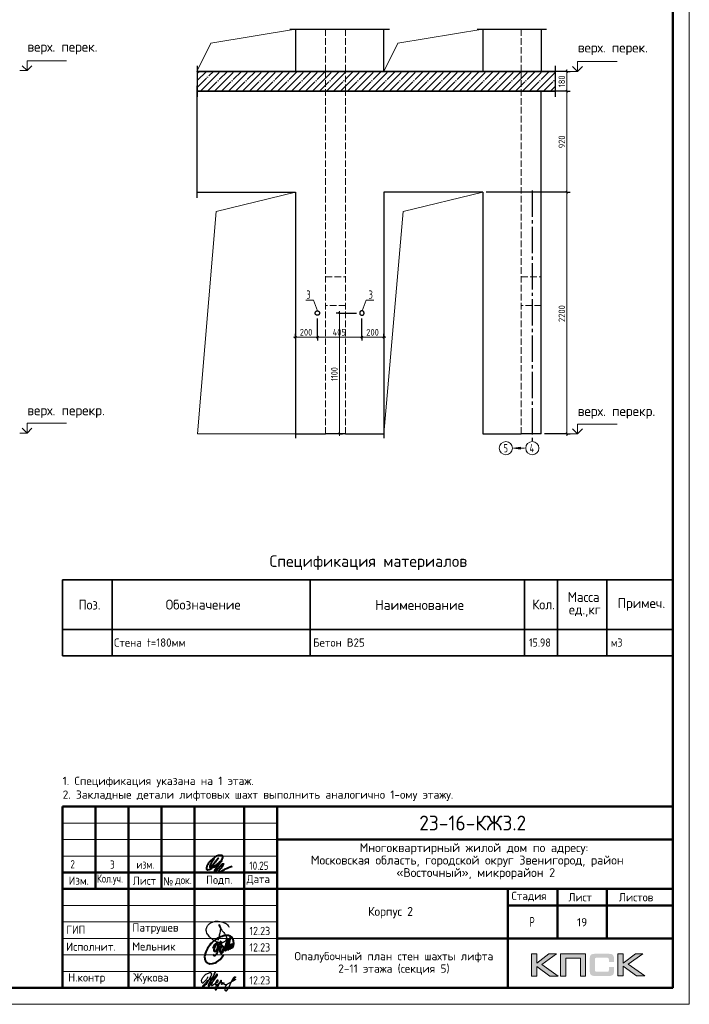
# Model space of a CAD drawing. Header units: millimetres. Extents: x -49773 to 2322955, y -3321 to 58485.
# Tile 227 of 256: x 985906 to 1006209, y -2463 to 27416. Entities that reach past the tile are written whole.
import ezdxf

# ---------------------------------------------------------------- set-up
doc = ezdxf.new("R2010")
doc.units = ezdxf.units.MM
for name, pattern in [('______11', [500, 400, -50, 0, -50]), ('______2', [270, 200, -70]), ('______5', [1100, 800, -100, 100, -100])]:
    doc.linetypes.add(name, pattern=pattern)
for name, color, linetype, lineweight in [('Standard', 7, 'Continuous', 25), ('Высотная отметки_ общее', 7, 'Continuous', 13), ('Основная', 7, 'Continuous', 40), ('Перекрытие_ общее', 7, 'Continuous', 35), ('Размерная линия_ общее_1', 7, 'Continuous', 13), ('Стена наружная_ Сайдинг', 7, 'Continuous', 35), ('Стена_ общее', 7, 'Continuous', 35)]:
    doc.layers.add(name, color=color, linetype=linetype, lineweight=lineweight)
doc.layers.add('Осевая линия_ общее', color=7, linetype='______5', lineweight=13, true_color=0xa0a0a0)
doc.styles.add('GOST 2.304-81', font='txt')
doc.styles.add('ISOCPEUR', font='txt')
doc.styles.add('Segoe UI Symbol', font='txt')

# ---------------------------------------------------------------- blocks, each defined once
blk = doc.blocks.new('яяя')
at = {"lineweight": 30}
for points in [[(345424, 110432), (345425, 110410), (345424, 110397), (345417, 110379), (345406, 110350), (345390, 110319), (345357, 110275), (345310, 110221), (345265, 110176), (345198, 110110), (345161, 110077), (345133, 110066), (345116, 110066), (345102, 110075), (345090, 110091), (345082, 110115), (345074, 110146), (345066, 110182), (345064, 110206), (345067, 110234), (345077, 110278), (345095, 110320), (345114, 110361), (345134, 110395), (345159, 110428), (345195, 110469), (345228, 110506), (345284, 110560), (345331, 110595), (345379, 110625), (345435, 110648), (345486, 110670), (345532, 110686), (345573, 110696), (345605, 110698), (345621, 110695), (345635, 110687), (345648, 110671), (345656, 110649), (345659, 110625), (345659, 110583), (345656, 110553), (345647, 110523), (345635, 110489), (345387, 110033), (345349, 109985), (345311, 109948), (345247, 109889), (345209, 109858), (345192, 109844), (345180, 109837), (345157, 109833), (345150, 109835), (345140, 109842), (345135, 109856), (345138, 109881), (345148, 109892), (345183, 109930), (345267, 110024), (345343, 110105), (345455, 110213), (345617, 110343), (345775, 110456), (345811, 110526), (345838, 110607), (345890, 110740), (345902, 110771), (345698, 110295), (345672, 110226), (345626, 110132), (345572, 110032), (345518, 109953), (345481, 109918), (345497, 110001), (345567, 110147), (345655, 110301), (345760, 110442)], [(345481, 109918), (345476, 109896), (345475, 109874), (345485, 109861), (345506, 109866), (345539, 109891), (345632, 109983), (345968, 110450), (346022, 110527), (346029, 110560), (346027, 110579), (346026, 110590), (346010, 110605), (345993, 110609), (345975, 110601), (345962, 110584), (345954, 110562), (345857, 110421), (345783, 110292), (345741, 110183), (345701, 110079), (345665, 109985), (345660, 109952), (345666, 109929), (345669, 109915), (345682, 109910), (345702, 109914), (345735, 109941), (345846, 110007), (346065, 110160), (346075, 110193), (346070, 110217), (346066, 110236), (346052, 110241), (346030, 110241), (346007, 110228), (345978, 110203), (345960, 110164), (345892, 110010), (345895, 109986), (345904, 109966), (345925, 109964), (345969, 109968), (346045, 110000), (346218, 110114), (346261, 110154), (346280, 110184), (346282, 110210), (346278, 110225), (346263, 110229), (346241, 110222), (346220, 110198), (346162, 110049), (345989, 109904), (345932, 109849), (345906, 109805), (345891, 109739), (345890, 109690), (345899, 109652), (345924, 109647), (345956, 109655), (345980, 109674), (346058, 109838), (346158, 110046), (346261, 110098), (346314, 110120), (346292, 110079), (346269, 110036), (346261, 110008), (346267, 109998), (346293, 109998), (346363, 110039), (346445, 110095), (346421, 110068), (346414, 110040), (346407, 110011), (346416, 109990), (346466, 109972), (346509, 109977), (346574, 109984), (347172, 110293)], [(346586, 109971), (346543, 109917), (346509, 109873), (346489, 109825), (346475, 109767), (346472, 109710), (346478, 109675), (346485, 109641), (346501, 109621), (346517, 109602), (346542, 109589), (346568, 109592), (346605, 109620), (346680, 109731), (346736, 109842), (346865, 110115), (346962, 110290), (346969, 110318), (346979, 110360), (347013, 110403), (347056, 110434), (347091, 110450), (347109, 110450), (347121, 110434), (347115, 110405), (347072, 110355), (347012, 110307), (346924, 110222)]]:
    blk.add_lwpolyline(points, dxfattribs=at)
blk = doc.blocks.new('Из_буфера32210')
at = {"color": 7, "lineweight": 25}
blk.add_lwpolyline([(357, 84), (386, 160), (399, 213), (405, 239), (412, 268), (420, 299), (427, 339), (434, 380), (437, 414), (438, 442), (436, 466), (430, 489), (425, 504), (417, 519), (409, 531), (405, 535), (403, 536), (400, 539), (394, 541), (387, 543), (383, 542), (379, 539), (377, 534), (377, 528), (379, 523), (438, 428), (470, 382), (484, 365), (504, 341), (528, 310), (551, 280), (562, 264), (575, 247), (582, 235), (589, 220), (599, 198), (606, 184), (610, 167), (611, 155), (612, 143), (611, 127), (609, 116), (603, 96), (596, 82), (588, 69), (579, 56), (563, 43), (551, 34), (539, 25), (524, 16), (511, 10), (494, 5), (481, 3), (456, 0), (432, 1), (415, 3), (396, 6), (375, 11), (355, 19), (336, 24), (310, 31), (293, 39), (269, 53), (243, 69), (223, 80), (202, 93), (180, 109), (152, 128), (126, 152), (98, 182), (77, 211), (52, 241), (32, 266), (20, 293), (8, 329), (3, 348), (1, 373), (0, 393), (1, 417), (6, 440), (13, 454), (20, 476), (26, 497), (38, 517), (47, 529), (60, 548), (75, 563), (95, 581), (115, 593), (135, 606), (161, 618), (187, 628), (213, 638), (251, 647), (282, 653), (319, 655), (353, 655), (384, 652), (418, 648), (460, 641), (503, 628), (544, 611), (579, 594), (611, 573), (639, 545), (666, 515), (679, 496), (694, 471)], dxfattribs=at)
blk = doc.blocks.new('Из_буфера5543')
at = {"layer": 'Основная'}
for points in [[(762, 497), (761, 475), (762, 458), (767, 452), (778, 451), (786, 456), (792, 470), (796, 479), (799, 485), (802, 495), (805, 507), (808, 516), (812, 533), (814, 535), (801, 505), (800, 490), (800, 477), (805, 470), (820, 476), (824, 483), (826, 494), (829, 504), (833, 526), (835, 530), (842, 548), (846, 564), (852, 580), (855, 593), (859, 605), (862, 610), (866, 617), (856, 574), (856, 555), (851, 540), (848, 519), (849, 504), (848, 495), (853, 493), (861, 496), (863, 501), (868, 518), (873, 541), (876, 550), (880, 574), (883, 591), (886, 612), (881, 686), (874, 707), (870, 726), (859, 756), (851, 767), (838, 790), (819, 809), (794, 828), (785, 830), (763, 839), (748, 848), (721, 853), (704, 855), (666, 856), (639, 856), (599, 849), (579, 842), (535, 829), (485, 816), (420, 783), (378, 759), (341, 732), (282, 688), (227, 640), (195, 610), (157, 566), (127, 518), (88, 464), (57, 403), (39, 361), (27, 325), (16, 296), (6, 253), (0, 203), (7, 156), (13, 124), (29, 84), (60, 48), (75, 35), (98, 20), (138, 4), (165, 0), (237, 4), (277, 13), (317, 25), (365, 46), (428, 93), (474, 130), (516, 180), (554, 236), (582, 281)], [(265, 457), (281, 514), (299, 558), (312, 579), (332, 604), (345, 612), (360, 622), (376, 623), (382, 623), (387, 620), (391, 616), (396, 603), (399, 595), (402, 580), (403, 561), (401, 532), (394, 489), (386, 464), (379, 450), (372, 431), (365, 419), (358, 406), (348, 395), (338, 381), (328, 373), (313, 368), (304, 368), (296, 375), (294, 382), (290, 395), (293, 410), (293, 423), (297, 453), (305, 480), (308, 489), (320, 515), (328, 532), (344, 563), (361, 581), (377, 600), (395, 620), (414, 636), (448, 646), (472, 651), (482, 649), (493, 639), (502, 619), (507, 608), (508, 574), (505, 541), (499, 519), (483, 494), (469, 476), (459, 470), (443, 469), (439, 469)], [(503, 678), (478, 638), (464, 604), (452, 565), (440, 538), (428, 496), (422, 475), (417, 459), (413, 438), (402, 411), (395, 387), (383, 357), (378, 335), (370, 322), (367, 317), (359, 302), (348, 280), (336, 260), (324, 251), (310, 240), (299, 237), (292, 237), (288, 239), (281, 248), (278, 254), (278, 272), (276, 276), (276, 280)], [(496, 377), (509, 373), (536, 381), (548, 392), (559, 405), (565, 424), (573, 446), (576, 461), (579, 481), (579, 496), (575, 512), (567, 526), (551, 531), (538, 533), (529, 527), (518, 519), (505, 506), (501, 498), (495, 491), (490, 482), (482, 466), (479, 458), (472, 435), (468, 429), (464, 416), (460, 401), (461, 392), (462, 373), (465, 356), (469, 345), (477, 337), (483, 324), (496, 316), (511, 315), (524, 318), (535, 326), (547, 340), (554, 347), (566, 364), (572, 374), (579, 385), (593, 419), (599, 436), (606, 452), (616, 479), (623, 504), (629, 521), (635, 533), (637, 542), (643, 556), (644, 557), (652, 576), (658, 592), (688, 673), (724, 750), (651, 489), (636, 412), (636, 406), (639, 402), (645, 401), (649, 402), (651, 406), (655, 416), (660, 420), (661, 427), (665, 436), (668, 446), (753, 720), (780, 779), (715, 511), (710, 476), (706, 424), (712, 420), (718, 419), (725, 426), (729, 430), (733, 436), (737, 445), (741, 458), (745, 471), (747, 484), (749, 488), (761, 511), (768, 534), (772, 548), (776, 561), (781, 570), (788, 582), (792, 587), (802, 594), (804, 592), (807, 589), (807, 579), (807, 575), (804, 562), (805, 556), (800, 541), (793, 526), (784, 512), (774, 498), (767, 491), (762, 486), (760, 488), (763, 507), (764, 513), (767, 525), (769, 537), (771, 545)]]:
    blk.add_lwpolyline(points, dxfattribs=at)

msp = doc.modelspace()

# ---------------------------------------------------------------- hatches: boundary and pattern name
h = msp.add_hatch(color=256)
h.paths.add_polyline_path([(1002181.6, -933.5), (1001954.1, -933.5), (1001582, -1213.6), (1001582, -933.5), (1001424.4, -933.5), (1001424.4, -1605.6), (1001582, -1605.6), (1001582, -1310.4), (1001984.5, -1605.6), (1002236.2, -1605.6), (1001735.6, -1250.2)])
h.paths.add_polyline_path([(1002464.4, -1060.1), (1002909.7, -1060.1), (1002909.7, -1605.6), (1003065.9, -1605.6), (1003065.9, -933.5), (1002899.3, -933.5), (1002308.1, -933.5), (1002308.1, -1092.6), (1002308.1, -1605.6), (1002464.4, -1605.6)])
h.paths.add_polyline_path([(1004204.1, -930.1), (1004046.5, -930.1), (1004046.5, -1602.9), (1004204.1, -1602.9), (1004204.1, -1306.9), (1004606.6, -1602.9), (1004858.2, -1602.9), (1004357.6, -1246.8), (1004803.6, -930.1), (1004576.8, -930.1), (1004204.1, -1210.1)])
msp.add_hatch(color=256).paths.add_polyline_path([(1003915.1, -1004.7), (1003913, -997.1), (1003910.2, -990.9), (1003906.8, -984.7), (1003903.3, -978.5), (1003899.9, -973.6), (1003895.7, -968.8), (1003891.6, -963.9), (1003887.4, -959.8), (1003881.9, -956.3), (1003876.4, -952.2), (1003870.1, -948.7), (1003863.2, -946), (1003856.3, -943.2), (1003848.7, -940.4), (1003841.1, -938.4), (1003823.1, -934.9), (1003803.8, -932.1), (1003782.3, -930.8), (1003758.8, -930.1), (1003357.8, -930.1), (1003334.2, -930.8), (1003313.5, -932.1), (1003293.4, -934.9), (1003276.2, -938.4), (1003267.9, -941.1), (1003260.3, -943.2), (1003253.3, -946), (1003247.1, -949.4), (1003240.9, -952.2), (1003234.7, -956.3), (1003229.8, -959.8), (1003225, -963.9), (1003220.8, -968.8), (1003217.4, -973.6), (1003213.2, -978.5), (1003209.8, -984.7), (1003207, -990.9), (1003204.2, -997.8), (1003201.5, -1004.7), (1003199.4, -1012.3), (1003195.9, -1028.9), (1003193.2, -1046.9), (1003191.1, -1067), (1003191.1, -1089.1), (1003191.1, -1443.1), (1003191.1, -1465.3), (1003193.2, -1485.3), (1003195.9, -1504), (1003199.4, -1520.6), (1003201.5, -1528.2), (1003204.2, -1535.1), (1003207, -1542), (1003209.8, -1548.2), (1003213.2, -1553.8), (1003217.4, -1559.3), (1003220.8, -1564.1), (1003225, -1569), (1003229.8, -1573.1), (1003235.4, -1576.6), (1003240.9, -1580), (1003247.1, -1583.5), (1003253.3, -1587), (1003260.9, -1589), (1003267.9, -1591.8), (1003276.2, -1593.9), (1003293.4, -1598), (1003313.5, -1600.1), (1003334.9, -1602.2), (1003357.8, -1602.9), (1003758.8, -1602.9), (1003782.3, -1602.2), (1003803.8, -1600.8), (1003823.1, -1598), (1003840.4, -1594.6), (1003848.7, -1591.8), (1003856.3, -1589.7), (1003863.2, -1587), (1003870.1, -1583.5), (1003876.4, -1580.7), (1003881.9, -1576.6), (1003887.4, -1573.1), (1003891.6, -1569), (1003895.7, -1564.8), (1003899.9, -1559.3), (1003903.3, -1554.5), (1003906.8, -1548.2), (1003910.2, -1542), (1003913, -1535.8), (1003915.1, -1528.2), (1003917.8, -1520.6), (1003921.3, -1504), (1003924.1, -1486), (1003925.4, -1465.3), (1003926.1, -1443.1), (1003926.1, -1331.8), (1003769.2, -1331.8), (1003769.2, -1422.4), (1003769.2, -1428.6), (1003768.5, -1434.8), (1003767.1, -1440.4), (1003765.7, -1445.9), (1003763.6, -1450.7), (1003761.6, -1454.9), (1003758.8, -1459), (1003755.3, -1462.5), (1003751.9, -1466), (1003747.7, -1468.7), (1003742.9, -1470.8), (1003738.1, -1472.9), (1003733.2, -1474.2), (1003727, -1474.9), (1003720.8, -1475.6), (1003714.6, -1476.3), (1003390.9, -1476.3), (1003385.4, -1475.6), (1003380.6, -1474.9), (1003376.4, -1472.9), (1003372.3, -1470.8), (1003368.1, -1468), (1003364.7, -1465.3), (1003361.2, -1461.8), (1003358.4, -1457.7), (1003355.7, -1453.5), (1003353.6, -1449.4), (1003351.5, -1444.5), (1003350.1, -1439.7), (1003348.1, -1430), (1003347.4, -1420.3), (1003347.4, -1097.4), (1003347.4, -1091.9), (1003348.1, -1086.3), (1003349.5, -1081.5), (1003350.8, -1076.7), (1003352.2, -1072.5), (1003354.3, -1069), (1003357.1, -1065.6), (1003359.8, -1062.1), (1003363.3, -1059.4), (1003366.7, -1056.6), (1003370.9, -1054.5), (1003375, -1053.1), (1003379.9, -1051.8), (1003384.7, -1051.1), (1003390.2, -1050.4), (1003395.8, -1050.4), (1003714.6, -1050.4), (1003720.8, -1050.4), (1003727, -1051.1), (1003732.5, -1052.5), (1003737.4, -1053.8), (1003742.2, -1055.9), (1003747, -1058), (1003751.2, -1061.4), (1003754.7, -1064.2), (1003758.1, -1068.4), (1003760.9, -1072.5), (1003763.6, -1076.7), (1003765.7, -1081.5), (1003767.1, -1086.3), (1003768.5, -1091.9), (1003769.2, -1098.1), (1003769.2, -1104.3), (1003769.2, -1178.3), (1003926.1, -1178.3), (1003926.1, -1089.1), (1003925.4, -1067), (1003924.1, -1046.9), (1003921.3, -1028.9), (1003917.2, -1012.3)])
at = {"layer": 'Осевая линия_ общее', "linetype": 'Continuous', "lineweight": 13, "transparency": 33554687}
msp.add_hatch(color=7, dxfattribs=at).paths.add_polyline_path([(1001091.7, 14443.2), (1000881.7, 14413.2), (1001091.7, 14383.2)])

# ---------------------------------------------------------------- linework, layer by layer
at = {"lineweight": 0}
for points in [[(1001424.4, -1605.6), (1001424.4, -933.5), (1001582, -933.5), (1001582, -1213.6), (1001954.1, -933.5), (1002181.6, -933.5), (1001735.6, -1250.2), (1002236.2, -1605.6), (1001984.5, -1605.6), (1001582, -1310.4), (1001582, -1605.6), (1001424.4, -1605.6)], [(1002464.4, -1605.6), (1002464.4, -1060.1), (1002909.7, -1060.1), (1002909.7, -1605.6), (1003065.9, -1605.6), (1003065.9, -933.5), (1002899.3, -933.5), (1002308.1, -933.5), (1002308.1, -1092.6), (1002308.1, -1605.6), (1002464.4, -1605.6)], [(1004046.5, -1602.9), (1004046.5, -930.1), (1004204.1, -930.1), (1004204.1, -1210.1), (1004576.8, -930.1), (1004803.6, -930.1), (1004357.6, -1246.8), (1004858.2, -1602.9), (1004606.6, -1602.9), (1004204.1, -1306.9), (1004204.1, -1602.9), (1004046.5, -1602.9)]]:
    msp.add_lwpolyline(points, close=True, dxfattribs=at)
at = {"layer": 'Standard', "color": 7, "linetype": 'Continuous', "lineweight": 25, "transparency": 33554687}
for p, q in [((994098.3, 27132.2), (995348.3, 27132.2)), ((995015, 27132.2), (995948.3, 27132.2)), ((995615, 27132.2), (997115, 27132.2)), ((999781.7, 27132.2), (1001281.7, 27132.2)), ((1000948.3, 27132.2), (1001881.7, 27132.2)), ((991285.9, 26013.2), (991285.9, 25079.9)), ((1002152.6, 25079.9), (1002152.6, 26013.2)), ((991285.9, 22013.2), (991285.9, 25413.2))]:
    msp.add_line(p, q, dxfattribs=at)
at = {"layer": 'Standard', "color": 253, "linetype": '______11', "lineweight": 13, "true_color": 0xababab, "transparency": 33554687}
for p, q in [((991285.9, 25778.6), (991353.8, 25846.5)), ((991285.9, 25354.4), (991778.1, 25846.5)), ((991602.3, 25246.5), (992202.3, 25846.5)), ((992026.6, 25246.5), (992626.6, 25846.5)), ((992450.9, 25246.5), (993050.9, 25846.5)), ((992875.1, 25246.5), (993475.1, 25846.5)), ((993299.4, 25246.5), (993899.4, 25846.5)), ((993723.7, 25246.5), (994323.7, 25846.5)), ((994147.9, 25246.5), (994747.9, 25846.5)), ((994572.2, 25246.5), (995172.2, 25846.5)), ((994996.5, 25246.5), (995596.5, 25846.5)), ((995420.7, 25246.5), (996020.7, 25846.5)), ((995845, 25246.5), (996445, 25846.5)), ((996269.2, 25246.5), (996869.3, 25846.5)), ((996693.5, 25246.5), (997293.5, 25846.5)), ((997117.8, 25246.5), (997717.8, 25846.5)), ((997542, 25246.5), (998142, 25846.5)), ((997966.3, 25246.5), (998566.3, 25846.5)), ((998390.6, 25246.5), (998990.6, 25846.5)), ((998814.8, 25246.5), (999414.8, 25846.5)), ((999239.1, 25246.5), (999839.1, 25846.5)), ((999663.4, 25246.5), (1000263.4, 25846.5)), ((1000087.6, 25246.5), (1000687.6, 25846.5)), ((1000511.9, 25246.5), (1001111.9, 25846.5)), ((1000936.1, 25246.5), (1001536.2, 25846.5)), ((1001360.4, 25246.5), (1001960.4, 25846.5)), ((1001784.7, 25246.5), (1002152.6, 25614.5))]:
    msp.add_line(p, q, dxfattribs=at)
at = {"layer": 'Standard', "color": 253, "linetype": '______5', "lineweight": 13, "true_color": 0xababab, "transparency": 33554687}
for p, q in [((991285.9, 25566.5), (991565.9, 25846.5)), ((991390.2, 25246.5), (991990.2, 25846.5)), ((991814.5, 25246.5), (992414.5, 25846.5)), ((992238.7, 25246.5), (992838.7, 25846.5)), ((992663, 25246.5), (993263, 25846.5)), ((993087.3, 25246.5), (993687.3, 25846.5)), ((993511.5, 25246.5), (994111.5, 25846.5)), ((993935.8, 25246.5), (994535.8, 25846.5)), ((994360.1, 25246.5), (994960.1, 25846.5)), ((994784.3, 25246.5), (995384.3, 25846.5)), ((995208.6, 25246.5), (995808.6, 25846.5)), ((995632.9, 25246.5), (996232.9, 25846.5)), ((996057.1, 25246.5), (996657.1, 25846.5)), ((996481.4, 25246.5), (997081.4, 25846.5)), ((996905.6, 25246.5), (997505.6, 25846.5)), ((997329.9, 25246.5), (997929.9, 25846.5)), ((997754.2, 25246.5), (998354.2, 25846.5)), ((998178.4, 25246.5), (998778.4, 25846.5)), ((998602.7, 25246.5), (999202.7, 25846.5)), ((999027, 25246.5), (999627, 25846.5)), ((999451.2, 25246.5), (1000051.2, 25846.5)), ((999875.5, 25246.5), (1000475.5, 25846.5)), ((1000299.8, 25246.5), (1000899.8, 25846.5)), ((1000724, 25246.5), (1001324, 25846.5)), ((1001148.3, 25246.5), (1001748.3, 25846.5)), ((1001572.5, 25246.5), (1002152.6, 25826.6)), ((1001996.8, 25246.5), (1002152.6, 25402.3))]:
    msp.add_line(p, q, dxfattribs=at)
at = {"layer": 'Standard', "color": 7, "linetype": 'Continuous', "lineweight": 35, "transparency": 33554687}
for p, q in [((1002152.6, 25846.5), (991285.9, 25846.5)), ((991285.9, 25246.5), (1002152.6, 25246.5)), ((987208.6, 10415.1), (1005708.6, 10415.1)), ((987208.6, 10415.1), (987208.6, 8915.1)), ((987208.6, 8915.1), (987208.6, 10415.1)), ((988708.6, 10415.1), (988708.6, 8915.1)), ((994708.6, 10415.1), (994708.6, 8915.1)), ((1001208.6, 10415.1), (1001208.6, 8915.1)), ((1002208.6, 10415.1), (1002208.6, 8915.1)), ((1003708.6, 10415.1), (1003708.6, 8915.1)), ((1005708.6, 10415.1), (1005708.6, 8915.1)), ((1005708.6, 8915.1), (987208.6, 8915.1)), ((987208.6, 8915.1), (987208.6, 8115.1)), ((988708.6, 8915.1), (988708.6, 8115.1)), ((994708.6, 8915.1), (994708.6, 8115.1)), ((1001208.6, 8915.1), (1001208.6, 8115.1)), ((1002208.6, 8915.1), (1002208.6, 8115.1)), ((1003708.6, 8915.1), (1003708.6, 8115.1)), ((1005708.6, 8915.1), (1005708.6, 8915.1)), ((1005708.6, 8915.1), (1005708.6, 8115.1)), ((987208.6, 8115.1), (1005708.6, 8115.1))]:
    msp.add_line(p, q, dxfattribs=at)
at = {"layer": 'Standard', "color": 7, "linetype": 'Continuous', "lineweight": 13, "transparency": 33554687}
for p, q in [((987208.6, 8915.1), (1005708.6, 8915.1)), ((987208.6, 8115.1), (1005708.6, 8115.1))]:
    msp.add_line(p, q, dxfattribs=at)
msp.add_lwpolyline([(964208.6, -2462.5), (1006208.6, -2462.5), (1006208.6, 56937.5), (964208.6, 56937.5), (964208.6, -2462.5)], close=True, dxfattribs=at)
at = {"layer": 'Standard', "color": 7, "linetype": 'Continuous', "lineweight": 50, "transparency": 33554687}
msp.add_lwpolyline([(966208.6, 56437.5), (1005708.6, 56437.5), (1005708.6, -1962.5), (966208.6, -1962.5), (966208.6, 56437.5)], close=True, dxfattribs=at)
at = {"layer": 'Высотная отметки_ общее', "color": 7, "linetype": 'Continuous', "lineweight": 13, "transparency": 33554687}
for p, q in [((986128.9, 25869.7), (985978.9, 26019.7)), ((986128.9, 25869.7), (986128.9, 26169.7)), ((986128.9, 26169.7), (987328.9, 26169.7)), ((986128.9, 25869.7), (986278.9, 26019.7)), ((1002818.5, 25846.5), (1002668.5, 25996.5)), ((1002818.5, 25846.5), (1002818.5, 26146.5)), ((1002818.5, 26146.5), (1004018.5, 26146.5)), ((1002818.5, 25846.5), (1002968.5, 25996.5)), ((986128.9, 25869.7), (986128.9, 25869.7)), ((986128.9, 25869.7), (986128.9, 25869.7)), ((986128.9, 25869.7), (986128.9, 25869.7)), ((986128.9, 25869.7), (986128.9, 25869.7)), ((1002818.5, 25846.5), (1002818.5, 25846.5)), ((1002818.5, 25846.5), (1002818.5, 25846.5)), ((1002818.5, 25846.5), (1002818.5, 25846.5)), ((1002818.5, 25846.5), (1002818.5, 25846.5)), ((986128.9, 14869.7), (985978.9, 15019.7)), ((986128.9, 14869.7), (986128.9, 15169.7)), ((986128.9, 15169.7), (987328.9, 15169.7)), ((986128.9, 14869.7), (986278.9, 15019.7)), ((1002818.5, 14846.5), (1002668.5, 14996.5)), ((1002818.5, 14846.5), (1002818.5, 15146.5)), ((1002818.5, 15146.5), (1004018.5, 15146.5)), ((1002818.5, 14846.5), (1002968.5, 14996.5)), ((986128.9, 14869.7), (985908.4, 14869.7)), ((986128.9, 14869.7), (986128.9, 14869.7)), ((986128.9, 14869.7), (986128.9, 14869.7)), ((986128.9, 14869.7), (986128.9, 14869.7)), ((986128.9, 14869.7), (986128.9, 14869.7)), ((1002818.5, 14846.5), (1002598, 14846.5)), ((1002818.5, 14846.5), (1002818.5, 14846.5)), ((1002818.5, 14846.5), (1002818.5, 14846.5)), ((1002818.5, 14846.5), (1002818.5, 14846.5)), ((1002818.5, 14846.5), (1002818.5, 14846.5))]:
    msp.add_line(p, q, dxfattribs=at)
for points in [[(986128.9, 25869.7), (986095, 25869.7), (986095, 25869.7), (985908.4, 25869.7)], [(1002818.5, 25846.5), (1002784.6, 25846.5), (1002784.6, 25846.5), (1002598, 25846.5)]]:
    msp.add_lwpolyline(points, dxfattribs=at)
at = {"layer": 'Осевая линия_ общее', "color": 253, "linetype": '______5', "lineweight": -3, "true_color": 0xa0a0a0, "transparency": 33554687}
msp.add_line((1001448.3, 22231.5), (1001448.3, 14613.2), dxfattribs=at)
at = {"layer": 'Осевая линия_ общее', "color": 7, "linetype": 'Continuous', "lineweight": 13, "transparency": 33554687}
for p, q in [((994265, 14846.5), (991299.9, 14846.5)), ((1001091.7, 14443.2), (1000881.7, 14413.2)), ((1001215, 14413.2), (1000881.7, 14413.2)), ((1000881.7, 14413.2), (1000881.7, 14413.2)), ((1000881.7, 14413.2), (1000881.7, 14413.2)), ((1000881.7, 14413.2), (1000881.7, 14413.2)), ((1000881.7, 14413.2), (1001091.7, 14383.2)), ((1001091.7, 14383.2), (1001091.7, 14443.2)), ((1001091.7, 14413.2), (1001106.7, 14413.2))]:
    msp.add_line(p, q, dxfattribs=at)
for points in [[(991281.7, 25846.5), (991705.9, 26707.9), (994265, 27132.2)], [(996948.3, 25846.5), (997372.6, 26707.9), (999948.3, 27132.2)], [(991299.9, 14846.5), (991860.9, 21590.6), (994265, 22179.9)], [(996948.3, 14846.5), (997537.6, 21590.6), (999948.3, 22179.9)], [(994938.6, 18579.5), (994812.1, 18909.4), (994578.7, 18909.4)], [(996288.6, 18579.5), (996415.2, 18909.4), (996648.6, 18909.4)]]:
    msp.add_lwpolyline(points, dxfattribs=at)
for centre in [(1000648.3, 14413.2), (1001448.3, 14413.2)]:
    msp.add_circle(centre, 200, dxfattribs=at)
at = {"layer": 'Основная', "color": 7, "ltscale": 100}
msp.add_spline([(991801.4, 1975), (991732, 1848.6), (991675, 1726.7), (991675, 1698.7), (991709.6, 1716.6), (991806.9, 1821.8), (991918.8, 1969.4), (991838.3, 1865.4), (991775.6, 1770.3), (991783.5, 1708.8), (991842.7, 1714.4), (991921, 1780.4), (992012.7, 1888.9), (992064.2, 1992.9), (992057.5, 2041), (991973.2, 2057.2), (991898.7, 2046.6), (991768.9, 1961.6), (991651.5, 1852), (991594.4, 1754.7), (991573.2, 1682), (991574.3, 1635), (991614.6, 1617.1), (991682.8, 1640.6), (991870.7, 1765.8), (992025, 1893.3), (991869.3, 1682.5), (991813.8, 1585.2), (991813.7, 1566.8), (991847.2, 1583.5), (991941.2, 1680.8), (992066.4, 1796), (992085.4, 1800.5), (992067.5, 1758), (991990.5, 1646.2), (991943.4, 1558.9), (991950.1, 1539.9), (991985.9, 1548.9), (992149.2, 1648.4), (992343.8, 1726.7)], degree=3, dxfattribs=at)
at = {"layer": 'Перекрытие_ общее', "color": 253, "linetype": '______2', "lineweight": 18, "true_color": 0xababab, "transparency": 33554687}
for p, q in [((995181.7, 25846.5), (995181.7, 25246.5)), ((995781.7, 25246.5), (995781.7, 25846.5)), ((1001115, 25846.5), (1001115, 25246.5))]:
    msp.add_line(p, q, dxfattribs=at)
at = {"layer": 'Размерная линия_ общее_1', "color": 253, "linetype": 'Continuous', "lineweight": -3, "true_color": 0xa0a0a0, "transparency": 33554687}
for p, q in [((1002493.7, 25846.5), (1002071.3, 25846.5)), ((1002493.7, 25846.5), (1002393.7, 25846.5)), ((1002493.7, 25846.5), (1002593.7, 25846.5)), ((1002493.7, 25246.5), (1002393.7, 25246.5)), ((1002493.7, 25246.5), (1002593.7, 25246.5)), ((1002493.7, 22179.9), (1002393.7, 22179.9)), ((1002493.7, 22179.9), (1002593.7, 22179.9)), ((995597.6, 18513.2), (995497.6, 18513.2)), ((995597.6, 18513.2), (995697.6, 18513.2)), ((995597.6, 18513.2), (996115, 18513.2)), ((994265, 17779.5), (994265, 17879.5)), ((994265, 17779.5), (994265, 17679.5)), ((994265, 17779.5), (994265, 14713.2)), ((994931.7, 17779.5), (994931.7, 17879.5)), ((994931.7, 17779.5), (994931.7, 17679.5)), ((996281.7, 17779.5), (996281.7, 17879.5)), ((996281.7, 17779.5), (996281.7, 17679.5)), ((996948.3, 17779.5), (996948.3, 17879.5)), ((996948.3, 17779.5), (996948.3, 17679.5)), ((996948.3, 17779.5), (996948.3, 14713.2)), ((995597.6, 14846.5), (995497.6, 14846.5)), ((995597.6, 14846.5), (995697.6, 14846.5)), ((995597.6, 14846.5), (995597.6, 14846.5)), ((1002493.7, 14846.5), (1001815, 14846.5)), ((1002493.7, 14846.5), (1002393.7, 14846.5)), ((1002493.7, 14846.5), (1002593.7, 14846.5))]:
    msp.add_line(p, q, dxfattribs=at)
at = {"layer": 'Размерная линия_ общее_1', "color": 7, "linetype": 'Continuous', "lineweight": 25, "transparency": 33554687}
for p, q in [((1002523.7, 25816.5), (1002463.7, 25876.5)), ((1002523.7, 25216.5), (1002463.7, 25276.5)), ((1002523.7, 22149.9), (1002463.7, 22209.9)), ((995627.6, 18483.2), (995567.6, 18543.2)), ((994235, 17749.5), (994295, 17809.6)), ((994901.7, 17749.5), (994961.7, 17809.6)), ((996251.7, 17749.5), (996311.7, 17809.6)), ((996918.3, 17749.5), (996978.3, 17809.6)), ((995627.6, 14816.5), (995567.6, 14876.5)), ((1002523.7, 14816.5), (1002463.7, 14876.5))]:
    msp.add_line(p, q, dxfattribs=at)
at = {"layer": 'Размерная линия_ общее_1', "color": 7, "linetype": 'Continuous', "lineweight": 13, "transparency": 33554687}
for p, q in [((1002493.7, 25846.5), (1002493.7, 25906.5)), ((1002493.7, 25246.5), (1002493.7, 25846.5)), ((1002493.7, 22179.9), (1002493.7, 25246.5)), ((995597.6, 18513.2), (995597.6, 18573.2)), ((994265, 17779.5), (994205, 17779.5)), ((994265, 17779.5), (994931.7, 17779.5)), ((994931.7, 17779.5), (996281.7, 17779.5)), ((996281.7, 17779.5), (996948.3, 17779.5)), ((996948.3, 17779.5), (997008.3, 17779.5)), ((995597.6, 14846.5), (995597.6, 14786.5)), ((1002493.7, 14846.5), (1002493.7, 14786.5))]:
    msp.add_line(p, q, dxfattribs=at)
at = {"layer": 'Размерная линия_ общее_1', "color": 253, "linetype": 'Continuous', "lineweight": -3, "true_color": 0xa0a0a0, "transparency": 33554687}
for points in [[(1002493.7, 25246.5), (1002473.7, 25246.5), (1002473.7, 25246.5), (1001815, 25246.5)], [(1002493.7, 22179.9), (1002473.7, 22179.9), (1002473.7, 22179.9), (1002473.7, 22179.9), (1002473.7, 22179.9), (1000048.3, 22179.9)], [(994931.7, 17779.5), (994931.7, 17799.6), (994931.7, 17799.6), (994931.7, 17799.6), (994931.7, 17799.6), (994931.7, 18323.5), (994931.7, 18323.5), (994931.7, 18346.5)], [(996281.7, 17779.5), (996281.7, 17799.6), (996281.7, 17799.6), (996281.7, 18346.5)]]:
    msp.add_lwpolyline(points, dxfattribs=at)
at = {"layer": 'Размерная линия_ общее_1', "color": 7, "linetype": 'Continuous', "lineweight": 13, "transparency": 33554687}
for points in [[(1002493.7, 14846.5), (1002493.7, 18257.5), (1002493.7, 18257.5), (1002493.7, 22179.9)], [(995597.6, 14846.5), (995597.6, 16396.7), (995597.6, 16396.7), (995597.6, 18513.2)]]:
    msp.add_lwpolyline(points, dxfattribs=at)
at = {"layer": 'Стена наружная_ Сайдинг', "color": 7, "linetype": 'Continuous', "lineweight": 50, "transparency": 33554687}
for p, q in [((987208.5, 3537.5), (1005708.6, 3537.5)), ((987208.5, -1962.5), (987208.5, 3537.5)), ((991208.6, -1962.5), (991208.6, 3537.5)), ((1005708.6, 3537.5), (1005708.6, -1962.5)), ((993708.6, 2537.5), (1005708.6, 2537.5)), ((993708.6, 1537.5), (987208.5, 1537.5)), ((987208.5, 1037.5), (993708.6, 1037.5)), ((993708.6, 1037.5), (1005708.6, 1037.5)), ((1000708.6, 537.5), (1005708.6, 537.5)), ((993708.6, -462.5), (1005708.6, -462.5)), ((987208.5, -1962.5), (1005708.6, -1962.5))]:
    msp.add_line(p, q, dxfattribs=at)
at = {"layer": 'Стена наружная_ Сайдинг', "color": 7, "linetype": 'Continuous', "lineweight": 13, "transparency": 33554687}
for p, q in [((987208.5, 3037.5), (993708.6, 3037.5)), ((987208.5, 2537.5), (993708.6, 2537.5)), ((987208.5, 2037.5), (993708.6, 2037.5)), ((987208.5, 537.5), (993708.6, 537.5)), ((987208.5, 37.5), (993708.6, 37.5)), ((987208.5, -462.5), (993708.6, -462.5)), ((987208.5, -962.5), (993708.6, -962.5)), ((987208.5, -1462.5), (993708.6, -1462.5))]:
    msp.add_line(p, q, dxfattribs=at)
at = {"layer": 'Стена наружная_ Сайдинг', "color": 7, "linetype": 'Continuous', "lineweight": 50, "transparency": 33554687}
for points in [[(988208.5, 3537.5), (988208.5, 2287.5), (988208.5, 1037.5)], [(989208.5, 3537.5), (989208.5, 787.5), (989208.5, -1962.5)], [(990208.6, 3537.5), (990208.6, 2287.5), (990208.6, 1037.5)], [(992708.6, 3537.5), (992708.6, 787.5), (992708.6, -1962.5)], [(993708.6, 3537.5), (993708.6, 787.5), (993708.6, -1962.5)], [(1000708.6, -1962.5), (1000708.6, -462.5), (1000708.6, 1037.5)], [(1002208.6, -462.5), (1002208.6, 287.5), (1002208.6, 1037.5)], [(1003708.6, 1037.5), (1003708.6, 287.5), (1003708.6, -462.5)]]:
    msp.add_lwpolyline(points, dxfattribs=at)
at = {"layer": 'Стена_ общее', "color": 7, "linetype": 'Continuous', "lineweight": 25, "transparency": 33554687}
for p, q in [((994265, 27132.2), (994265, 25846.5)), ((996948.3, 25846.5), (996948.3, 27132.2)), ((999948.3, 27132.2), (999948.3, 25846.5)), ((1001715, 27132.2), (1001715, 25846.5)), ((1001715, 14846.5), (1001715, 25246.5)), ((991285.9, 22179.9), (994265, 22179.9)), ((994265, 22179.9), (994265, 14846.5)), ((996948.3, 22179.9), (996948.3, 14846.5)), ((999948.3, 22179.9), (996948.3, 22179.9)), ((999948.3, 22179.9), (999948.3, 14846.5)), ((994865.4, 18520.2), (994866.5, 18527)), ((994866.5, 18527), (994868.3, 18533.8)), ((994868.3, 18533.8), (994870.8, 18540.3)), ((994870.8, 18540.3), (994873.9, 18546.5)), ((994873.9, 18546.5), (994877.7, 18552.4)), ((994877.7, 18552.4), (994882.1, 18557.8)), ((994882.1, 18557.8), (994887.1, 18562.7)), ((994887.1, 18562.7), (994892.5, 18567.1)), ((994892.5, 18567.1), (994898.3, 18570.9)), ((994898.3, 18570.9), (994904.5, 18574.1)), ((994904.5, 18574.1), (994911.1, 18576.6)), ((994911.1, 18576.6), (994917.8, 18578.4)), ((994917.8, 18578.4), (994924.7, 18579.5)), ((994924.7, 18579.5), (994931.7, 18579.9)), ((994931.7, 18579.9), (994938.6, 18579.5)), ((994938.6, 18579.5), (994945.5, 18578.4)), ((994945.5, 18578.4), (994952.3, 18576.6)), ((994952.3, 18576.6), (994958.8, 18574.1)), ((994958.8, 18574.1), (994965, 18570.9)), ((994965, 18570.9), (994970.9, 18567.1)), ((994970.9, 18567.1), (994976.3, 18562.7)), ((994976.3, 18562.7), (994981.2, 18557.8)), ((994981.2, 18557.8), (994985.6, 18552.4)), ((994985.6, 18552.4), (994989.4, 18546.5)), ((994989.4, 18546.5), (994992.6, 18540.3)), ((994992.6, 18540.3), (994995.1, 18533.8)), ((994995.1, 18533.8), (994996.9, 18527)), ((994996.9, 18527), (994998, 18520.2)), ((996216.5, 18527), (996215.4, 18520.2)), ((996218.3, 18533.8), (996216.5, 18527)), ((996220.8, 18540.3), (996218.3, 18533.8)), ((996223.9, 18546.5), (996220.8, 18540.3)), ((996227.7, 18552.4), (996223.9, 18546.5)), ((996232.1, 18557.8), (996227.7, 18552.4)), ((996237.1, 18562.7), (996232.1, 18557.8)), ((996242.5, 18567.1), (996237.1, 18562.7)), ((996248.3, 18570.9), (996242.5, 18567.1)), ((996254.6, 18574.1), (996248.3, 18570.9)), ((996261.1, 18576.6), (996254.6, 18574.1)), ((996267.8, 18578.4), (996261.1, 18576.6)), ((996274.7, 18579.5), (996267.8, 18578.4)), ((996281.7, 18579.9), (996274.7, 18579.5)), ((996288.6, 18579.5), (996281.7, 18579.9)), ((996295.5, 18578.4), (996288.6, 18579.5)), ((996302.3, 18576.6), (996295.5, 18578.4)), ((996308.8, 18574.1), (996302.3, 18576.6)), ((996315, 18570.9), (996308.8, 18574.1)), ((996320.9, 18567.1), (996315, 18570.9)), ((996326.3, 18562.7), (996320.9, 18567.1)), ((996331.2, 18557.8), (996326.3, 18562.7)), ((996335.6, 18552.4), (996331.2, 18557.8)), ((996339.4, 18546.5), (996335.6, 18552.4)), ((996342.6, 18540.3), (996339.4, 18546.5)), ((996345.1, 18533.8), (996342.6, 18540.3)), ((996346.9, 18527), (996345.1, 18533.8)), ((996348, 18520.2), (996346.9, 18527)), ((994865, 18513.2), (994865.4, 18520.2)), ((994865.4, 18506.2), (994865, 18513.2)), ((994866.5, 18499.3), (994865.4, 18506.2)), ((994868.3, 18492.6), (994866.5, 18499.3)), ((994870.8, 18486.1), (994868.3, 18492.6)), ((994873.9, 18479.9), (994870.8, 18486.1)), ((994877.7, 18474), (994873.9, 18479.9)), ((994882.1, 18468.6), (994877.7, 18474)), ((994887.1, 18463.7), (994882.1, 18468.6)), ((994892.5, 18459.3), (994887.1, 18463.7)), ((994898.3, 18455.5), (994892.5, 18459.3)), ((994904.5, 18452.3), (994898.3, 18455.5)), ((994911.1, 18449.8), (994904.5, 18452.3)), ((994917.8, 18448), (994911.1, 18449.8)), ((994924.7, 18446.9), (994917.8, 18448)), ((994931.7, 18446.5), (994924.7, 18446.9)), ((994938.6, 18446.9), (994931.7, 18446.5)), ((994945.5, 18448), (994938.6, 18446.9)), ((994952.3, 18449.8), (994945.5, 18448)), ((994958.8, 18452.3), (994952.3, 18449.8)), ((994965, 18455.5), (994958.8, 18452.3)), ((994970.9, 18459.3), (994965, 18455.5)), ((994976.3, 18463.7), (994970.9, 18459.3)), ((994981.2, 18468.6), (994976.3, 18463.7)), ((994985.6, 18474), (994981.2, 18468.6)), ((994989.4, 18479.9), (994985.6, 18474)), ((994992.6, 18486.1), (994989.4, 18479.9)), ((994995.1, 18492.6), (994992.6, 18486.1)), ((994996.9, 18499.3), (994995.1, 18492.6)), ((994998, 18506.2), (994996.9, 18499.3)), ((994998, 18520.2), (994998.3, 18513.2)), ((994998.3, 18513.2), (994998, 18506.2)), ((996215.4, 18520.2), (996215, 18513.2)), ((996215, 18513.2), (996215.4, 18506.2)), ((996215.4, 18506.2), (996216.5, 18499.3)), ((996216.5, 18499.3), (996218.3, 18492.6)), ((996218.3, 18492.6), (996220.8, 18486.1)), ((996220.8, 18486.1), (996223.9, 18479.9)), ((996223.9, 18479.9), (996227.7, 18474)), ((996227.7, 18474), (996232.1, 18468.6)), ((996232.1, 18468.6), (996237.1, 18463.7)), ((996237.1, 18463.7), (996242.5, 18459.3)), ((996242.5, 18459.3), (996248.3, 18455.5)), ((996248.3, 18455.5), (996254.6, 18452.3)), ((996254.6, 18452.3), (996261.1, 18449.8)), ((996261.1, 18449.8), (996267.8, 18448)), ((996267.8, 18448), (996274.7, 18446.9)), ((996274.7, 18446.9), (996281.7, 18446.5)), ((996281.7, 18446.5), (996288.6, 18446.9)), ((996288.6, 18446.9), (996295.5, 18448)), ((996295.5, 18448), (996302.3, 18449.8)), ((996302.3, 18449.8), (996308.8, 18452.3)), ((996308.8, 18452.3), (996315, 18455.5)), ((996315, 18455.5), (996320.9, 18459.3)), ((996320.9, 18459.3), (996326.3, 18463.7)), ((996326.3, 18463.7), (996331.2, 18468.6)), ((996331.2, 18468.6), (996335.6, 18474)), ((996335.6, 18474), (996339.4, 18479.9)), ((996339.4, 18479.9), (996342.6, 18486.1)), ((996342.6, 18486.1), (996345.1, 18492.6)), ((996345.1, 18492.6), (996346.9, 18499.3)), ((996346.9, 18499.3), (996348, 18506.2)), ((996348.3, 18513.2), (996348, 18520.2)), ((996348, 18506.2), (996348.3, 18513.2)), ((994265, 14846.5), (995181.7, 14846.5)), ((995781.7, 14846.5), (995181.7, 14846.5)), ((995781.7, 14846.5), (996948.3, 14846.5)), ((999948.3, 14846.5), (1001115, 14846.5)), ((1001715, 14846.5), (1001115, 14846.5))]:
    msp.add_line(p, q, dxfattribs=at)
at = {"layer": 'Стена_ общее', "color": 253, "linetype": '______2', "lineweight": 18, "true_color": 0xababab, "transparency": 33554687}
for p, q in [((995181.7, 25846.5), (995181.7, 27132.2)), ((995781.7, 25846.5), (995781.7, 27132.2)), ((1001115, 25846.5), (1001115, 27132.2)), ((995181.7, 14846.5), (995181.7, 25246.5)), ((995781.7, 14846.5), (995781.7, 25246.5)), ((1001115, 14846.5), (1001115, 25246.5)), ((995181.7, 19613.2), (995781.7, 19613.2)), ((1001115, 19613.2), (1001715, 19613.2)), ((995781.7, 18746.5), (995181.7, 18746.5)), ((1001715, 18746.5), (1001115, 18746.5))]:
    msp.add_line(p, q, dxfattribs=at)

# ---------------------------------------------------------------- block references
at = {"color": 1, "ltscale": 100}
msp.add_blockref('Из_буфера32210', (991563.6, -596.7), dxfattribs=at)
at = {"color": 2, "lineweight": 60, "xscale": 0.5, "yscale": 0.5, "zscale": 0.5}
msp.add_blockref('яяя', (818887.8, -56849), dxfattribs=at)
at = {"layer": 'Основная'}
msp.add_blockref('Из_буфера5543', (991511, -1229.4), dxfattribs=at)

# ---------------------------------------------------------------- texts
at = {"layer": 'Standard', "color": 7, "linetype": 'Continuous', "lineweight": 25, "transparency": 33554687}
for s, insert, char_height, width, attachment_point, style in [('\\W0.62;3', (994600.3, 18949.4), 250, 217.601, 7, 'ISOCPEUR'), ('\\W0.62;3', (996487, 18949.4), 250, 217.611, 7, 'ISOCPEUR'), ('\\W0.62;5', (1000578.3, 14288.2), 250, 217.601, 7, 'ISOCPEUR'), ('\\W0.64;4', (1001368.3, 14288.2), 250, 239.886, 7, 'ISOCPEUR'), ('\\W0.95;Масса', (1002521.3, 9746.4), 300, 1252.119, 7, 'ISOCPEUR'), ('\\W0.92;Поз.', (987690.6, 9514.6), 300, 872.987, 7, 'ISOCPEUR'), ('\\W0.97;Обозначение', (990332.2, 9516), 300, 2499.411, 7, 'ISOCPEUR'), ('\\W0.98;Наименование', (996681.3, 9505.1), 300, 2784.788, 7, 'ISOCPEUR'), ('\\W0.93;Кол.', (1001448.4, 9519.6), 300, 888.231, 7, 'ISOCPEUR'), ('\\W0.96;Примеч.', (1004036.6, 9480.7), 300, 1552.785, 7, 'ISOCPEUR'), ('\\W0.94;ед.,кг', (1002558.8, 9296.4), 300, 1175.793, 7, 'ISOCPEUR'), ('\\W0.96;Стена t=180мм', (988767.2, 8390.1), 250, 2418.668, 7, 'ISOCPEUR'), ('\\W0.97;Бетон В25', (994801.9, 8390.1), 250, 1770.373, 7, 'ISOCPEUR'), ('\\W0.88;15.98', (1001346.1, 8390.1), 250, 834.258, 7, 'ISOCPEUR'), ('\\W0.88;м3', (1003834.9, 8390.1), 250, 484.994, 7, 'ISOCPEUR'), ('\\W0.99;Многоквартирный жилой дом по адресу: ', (996212.1, 2082.5), 270, 7123.089, 7, 'ISOCPEUR'), ('\\W0.99;Московская область, городской округ Звенигород, район ', (994733.8, 1704.5), 270, 10078.117, 7, 'ISOCPEUR'), ('2', (987510.7, 1912.2), 250, 283.333, 2, 'GOST 2.304-81'), ('3', (988715.1, 1903.3), 250, 283.333, 2, 'GOST 2.304-81'), ('изм.', (989715.1, 1903.3), 250, 283.333, 2, 'GOST 2.304-81'), ('10.25', (992869, 1617.4), 250, 693.365, 7, 'GOST 2.304-81'), ('\\W0.99;«Восточный», микрорайон 2', (997325.8, 1326.5), 270, 4896.236, 7, 'ISOCPEUR'), ('\\W0.93;Изм.', (987389.8, 1162.2), 250, 752.897, 7, 'ISOCPEUR'), ('\\W0.79;Кол.уч.', (988245.2, 1162.2), 250, 973.657, 7, 'ISOCPEUR'), ('\\W0.94;Лист', (989333.5, 1162.2), 250, 866.919, 7, 'ISOCPEUR'), ('\\W0.91;№', (990254, 1144.9), 250, 477.949, 7, 'Segoe UI Symbol'), ('\\W0.84;док.', (990618.2, 1144.9), 250, 649.802, 7, 'ISOCPEUR'), ('\\W0.94;Подп.', (991558.6, 1151.8), 250, 916.954, 7, 'ISOCPEUR'), ('\\W0.94;Дата', (992785.8, 1162.2), 250, 967.736, 7, 'ISOCPEUR'), ('\\W0.96;Стадия', (1000818.7, 662.2), 250, 1243.904, 7, 'ISOCPEUR'), ('\\W0.94;Лист', (1002546.3, 662.2), 250, 866.919, 7, 'ISOCPEUR'), ('\\W0.96;Листов', (1004072.2, 662.2), 250, 1218.997, 7, 'ISOCPEUR'), ('\\W0.96;Корпус 2', (996466.1, 147.5), 270, 1614.451, 7, 'ISOCPEUR'), ('\\W0.62;Р', (1001366.3, -112.5), 300, 276.791, 7, 'ISOCPEUR'), ('\\W0.92;ГИП', (987319.3, -325.1), 250, 689.612, 7, 'ISOCPEUR'), ('\\W0.97;Патрушев', (989319.4, -325.1), 250, 1670.192, 7, 'ISOCPEUR'), ('\\W0.88;12.23', (992871.6, -361.3), 250, 834.251, 7, 'ISOCPEUR'), ('\\W0.97;Исполнит.', (987313.7, -840.8), 250, 1645.076, 7, 'ISOCPEUR'), ('\\W0.96;Мельник', (989319.4, -831.2), 250, 1394.321, 7, 'ISOCPEUR'), ('\\W0.88;12.23', (992871.6, -861.3), 250, 834.251, 7, 'ISOCPEUR'), ('\\W0.96;Н.контр', (987376.2, -1840.8), 250, 1319.134, 7, 'ISOCPEUR'), ('\\W0.96;Жукова', (989351, -1840.8), 250, 1269.071, 7, 'ISOCPEUR'), ('\\W0.88;12.23', (992871.6, -1861.3), 250, 834.251, 7, 'ISOCPEUR')]:
    msp.add_mtext(s, dxfattribs=dict(at, insert=insert, char_height=char_height, width=width, attachment_point=attachment_point, style=style))
at = {"layer": 'Standard', "color": 7, "linetype": 'Continuous', "lineweight": 35, "transparency": 33554687, "insert": (993483.6, 10715.1), "char_height": 350, "width": 6119.284, "attachment_point": 7, "style": 'ISOCPEUR'}
msp.add_mtext('\\W0.99;Спецификация материалов', dxfattribs=at)
at = {"layer": 'Standard', "color": 7, "linetype": 'Continuous', "lineweight": 13, "transparency": 33554687, "char_height": 250, "style": 'ISOCPEUR'}
for s, insert, width, attachment_point in [('1. Спецификация указана на 1 этаж.\\P2. Закладные детали лифтовых шахт выполнить аналогично 1-ому этажу.', (987208.5, 3708.3), 18500.072, 7), ('\\A1;{\\fISOCPEUR|i0|b0;\\H250.000000;\\W1.000000;\\C7;19}\\P', (1002958.6, 27.5), 393.75, 5)]:
    msp.add_mtext(s, dxfattribs=dict(at, insert=insert, width=width, attachment_point=attachment_point))
at = {"layer": 'Standard', "color": 7, "linetype": 'Continuous', "lineweight": 50, "transparency": 33554687, "insert": (998021.1, 2812.5), "char_height": 450, "width": 3586.382, "attachment_point": 7, "style": 'ISOCPEUR'}
msp.add_mtext('\\W0.95;23-16-КЖ3.2', dxfattribs=at)
at = {"layer": 'Standard', "color": 7, "linetype": 'Continuous', "lineweight": 25, "transparency": 33554687, "insert": (997251.8, -876.2), "char_height": 250, "width": 6166.875, "attachment_point": 2, "line_spacing_factor": 0.903614}
msp.add_mtext('{\\fISOCPEUR|b0|i0|c0|p0;Опалубочный план стен шахты лифта}\\P{\\fISOCPEUR|b0|i0|c0|p0;2-11 этажа (секция 5)}', dxfattribs=at)
at = {"layer": 'Высотная отметки_ общее', "color": 7, "linetype": 'Continuous', "lineweight": 25, "transparency": 33554687, "char_height": 300, "attachment_point": 7, "style": 'ISOCPEUR'}
for s, insert, width in [('\\W0.97;верх. перек.', (986140.2, 26362.6), 2394.329), ('\\W0.97;верх. перек.', (1002829.7, 26339.4), 2394.329), ('\\W0.98;верх. перекр.', (986134.9, 15330.9), 2604.473), ('\\W0.98;верх. перекр.', (1002824.5, 15307.7), 2604.479)]:
    msp.add_mtext(s, dxfattribs=dict(at, insert=insert, width=width))
at = {"layer": 'Размерная линия_ общее_1', "color": 7, "linetype": 'Continuous', "lineweight": 18, "transparency": 33554687, "char_height": 200, "attachment_point": 7, "rotation": 90, "style": 'ISOCPEUR'}
for s, insert, width in [('\\W0.83;180', (1002443.7, 25366.5), 462.332), ('\\W0.91;920', (1002443.7, 23513.2), 510.897), ('\\W0.93;2200', (1002443.7, 18243.2), 652.818), ('\\W0.80;1100', (995547.6, 16449.9), 559.735)]:
    msp.add_mtext(s, dxfattribs=dict(at, insert=insert, width=width))
at = {"layer": 'Размерная линия_ общее_1', "color": 7, "linetype": 'Continuous', "lineweight": 18, "transparency": 33554687, "char_height": 200, "attachment_point": 7, "style": 'ISOCPEUR'}
for s, insert, width in [('\\W0.91;200', (994398.3, 17829.6), 510.912), ('\\W0.92;405', (995396.7, 17829.6), 531.308), ('\\W0.91;200', (996415, 17829.6), 510.897)]:
    msp.add_mtext(s, dxfattribs=dict(at, insert=insert, width=width))

doc.saveas('drawing.dxf')
